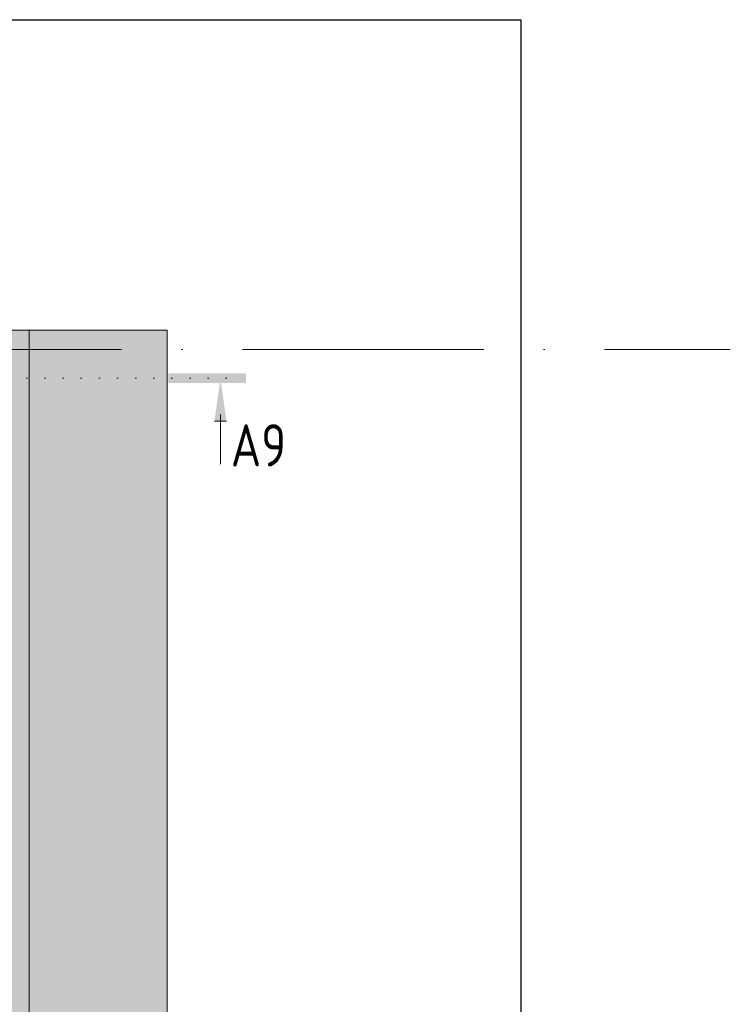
# Model space of a CAD drawing. Header units: millimetres. Extents: x 75701 to 402820, y 135 to 33652.
# Tile 52 of 52: x 395936 to 401822, y 23070 to 31219. Entities that reach past the tile are written whole.
import ezdxf

# ---------------------------------------------------------------- set-up
doc = ezdxf.new("R2010")
doc.units = ezdxf.units.MM
for name, pattern in [('A_CARA_07', [7, 5, -2]), ('A_CARA_15', [7.6, 5, -1.3, 0, -1.3]), ('Tečkovaná 1_5mm', [150, 0, -150]), ('Čerchovaná 20mm', [3000, 2000, -500, 0, -500])]:
    doc.linetypes.add(name, pattern=pattern)
for name, color, linetype, lineweight in [('CA_OSY', 5, 'A_CARA_15', 9), ('CA_REZYZNACKY', 1, 'Continuous', 9), ('Terénní útvar', 7, 'Continuous', 13)]:
    doc.layers.add(name, color=color, linetype=linetype, lineweight=lineweight)
doc.styles.add('ISOCPEUR_B', font='txt', dxfattribs={"width": 0.8, "height": 350})

# ---------------------------------------------------------------- blocks, each defined once
blk = doc.blocks.new('Řez - Номер узла_ сзади-2820151-PŮDORYS ZÁKLADŮ PECE V ÚROVNI -3_400')
at = {"layer": 'CA_REZYZNACKY'}
for points in [[(7.329, 0.404), (7.329, -0.394), (0.873, -0.394), (0.873, 0.404)], [(3.497, -3.533), (2.503, -3.533), (3, 0)]]:
    blk.add_hatch(color=256, dxfattribs=at).paths.add_polyline_path(points)
for p, q in [((3, -3), (3, -7.096)), ((2.503, -3.533), (3.497, -3.533))]:
    blk.add_line(p, q, dxfattribs=at)

msp = doc.modelspace()

# ---------------------------------------------------------------- hatches: boundary and pattern name
at = {"layer": 'Terénní útvar', "lineweight": 9}
h = msp.add_hatch(dxfattribs=at)
h.set_pattern_fill('FP_15', color=50, style=0, pattern_type=2)
h.set_pattern_definition([(50, (244938.9, 0), (728.7365, -63.7558), [76.2, -838.2]), (355, (244938.9, 0), (-140.9716, 764.2276), [60.96, -670.56]), (100.451, (244999.6, -5.3), (587.77, 700.4668), [64.76, -712.36]), (46.184, (244938.9, 203.2), (1084.316, -168.171), [114.3, -1257.3]), (96.636, (245029.2, 189.2), (949.61, 989.71), [97.14, -1068.54]), (351.184, (244938.9, 203.2), (949.6206, 989.701), [91.44, -1005.84]), (21, (245040.5, 152.4), (606.4579, -409.0606), [76.2, -838.2]), (326, (245040.5, 152.4), (247.2083, 736.753), [60.96, -670.56]), (71.451, (245091, 118.3), (853.6683, 327.6855), [64.76, -712.36]), (37.5, (244938.88, 0), (12.3547, 338.2201), [33.528, -628.904, 33.528, -647.192, -673.1]), (37.5, (244938.88, 0), (12.3547, 338.2201), [-1343.152, 33.528, -639.572]), (7.5, (244938.88, 0), (267.2789, 400.7221), [33.528, -354.584, 33.528, -613.664, -256.54]), (7.5, (244938.88, 0), (267.2789, 400.7221), [-1035.304, 33.528, -223.012]), (327.5, (244712.3, 0), (542.36333, -22.91534), [33.528, -220.472, 33.528, -758.952, -1051.56]), (327.5, (244712.3, 0), (542.36333, -22.91534), [-1046.48, 33.528, -1018.032]), (317.5, (244610.7, 0), (592.517, 101.7071), [33.528, -296.672, 33.528, -492.76, -746.76]), (317.5, (244610.7, 0), (592.517, 101.7071), [-856.488, 33.528, -713.232])])
h.paths.add_polyline_path([(349816.1, 17032.1), (397156.8, 17032.1), (397156.8, 28649.9), (395858.9, 28649.9), (395858.9, 26949.9), (395703.9, 26949.9), (395703.9, 18439.9), (386703.9, 18439.9), (386703.9, 20569.9), (383898.9, 20569.9), (383898.9, 18474.9), (374898.9, 18474.9), (374898.9, 20569.9), (372773.9, 20569.9), (372773.9, 18474.9), (363773.9, 18474.9), (363773.9, 20569.9), (360708.9, 20569.9), (360708.9, 18919.9), (351838.9, 18919.9), (351838.9, 21069.9), (351278.9, 21069.9), (351278.9, 22669.9), (352628.9, 22669.9), (352628.9, 26069.9), (360343.9, 26069.9), (360343.9, 27459.9), (371673.9, 27459.9), (371673.9, 25669.9), (375998.9, 25669.9), (375998.9, 27459.9), (381108.9, 27459.9), (381108.9, 28912.7), (360308.9, 28912.7), (360308.9, 27349.9), (357108.9, 27349.9), (357108.9, 29049.9), (349816.1, 29049.9), (349816.1, 20688.1)])
h.paths.add_polyline_path([(386703.9, 27349.9), (386703.9, 29389.9), (393618.9, 29389.9), (393618.9, 31219.5), (393558.9, 31219.5), (393558.9, 30842.8), (384308.9, 30842.8), (384308.9, 27349.9)])

# ---------------------------------------------------------------- linework, layer by layer
at = {"color": 90, "linetype": 'A_CARA_07'}
for p, q in [((379189.6, 31219.5), (400086.8, 31219.5)), ((400086.8, 31219.5), (400086.8, 17636.2))]:
    msp.add_line(p, q, dxfattribs=at)
at = {"layer": 'CA_OSY', "linetype": 'Čerchovaná 20mm'}
msp.add_line((322778.5, 28489.9), (401821.8, 28489.9), dxfattribs=at)
at = {"layer": 'CA_REZYZNACKY', "linetype": 'Tečkovaná 1_5mm'}
msp.add_line((385789.7, 28251.1), (397899.3, 28251.1), dxfattribs=at)
at = {"layer": 'Terénní útvar'}
for p, q in [((397156.8, 28649.9), (395858.9, 28649.9)), ((395858.9, 28649.9), (396013.9, 28649.9)), ((396013.9, 28649.9), (396013.9, 18174.9)), ((397156.8, 28649.9), (396013.9, 28649.9)), ((397156.8, 17032.1), (397156.8, 28649.9))]:
    msp.add_line(p, q, dxfattribs=at)

# ---------------------------------------------------------------- block references
at = {"layer": 'CA_REZYZNACKY', "extrusion": (0, 0, -1), "xscale": 99.99999999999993, "yscale": 99.99999999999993, "zscale": 99.99999999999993}
msp.add_blockref('Řez - Номер узла_ сзади-2820151-PŮDORYS ZÁKLADŮ PECE V ÚROVNI -3_400', (-397899.3, 28251.1), dxfattribs=at)

# ---------------------------------------------------------------- texts
at = {"layer": 'CA_REZYZNACKY', "insert": (397684.9, 27871.6), "char_height": 350, "width": 557.974, "attachment_point": 1, "style": 'ISOCPEUR_B'}
msp.add_mtext('A9', dxfattribs=at)

doc.saveas('drawing.dxf')
